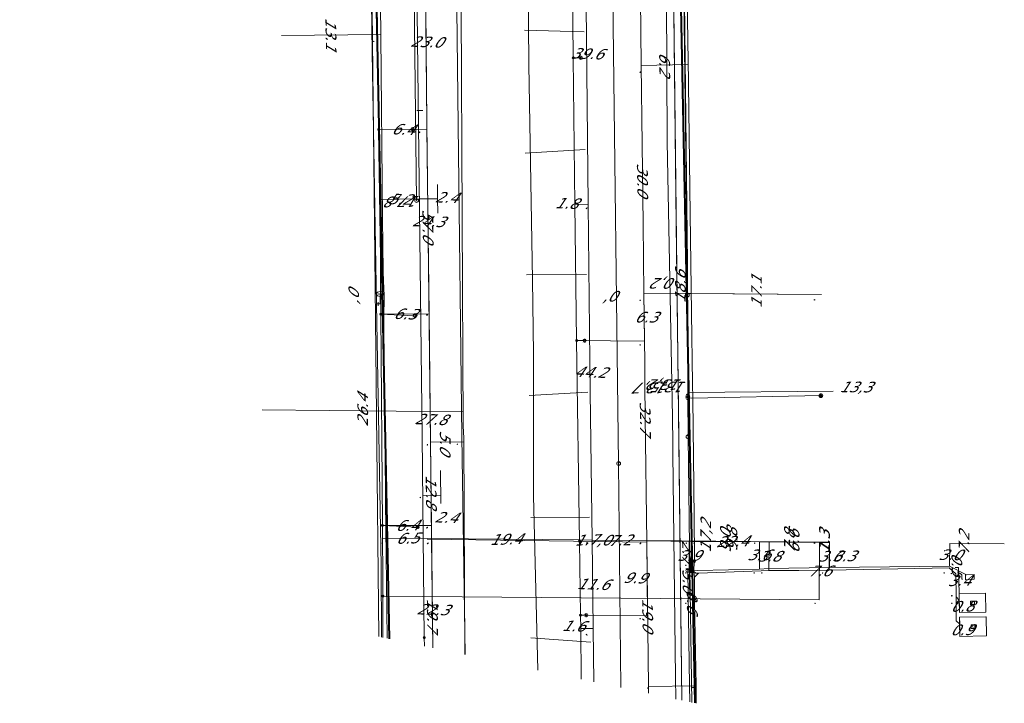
# Model space of a CAD drawing. Header units: metres. Extents: x 124576 to 133557, y 395865 to 402386.
# Tile 228 of 256: x 127874 to 128004, y 401715 to 401805. Entities that reach past the tile are written whole.
import ezdxf
from ezdxf.enums import TextEntityAlignment as Align

# ---------------------------------------------------------------- set-up
doc = ezdxf.new("R2010")
doc.units = ezdxf.units.M
doc.header["$MEASUREMENT"] = 0
for name, color, linetype, lineweight, true_color in [('LG_AanduidingEisVoorzorgsmaatregel', 7, 'Continuous', 40, 0xf7284a), ('LG_buisleidingGevaarlijkeInhoud_NV_Nederlandse_Gasunie_West', 7, 'Continuous', 13, 0xff9b00), ('LG_Datatransport_Eurofiber_Nederland_BV', 3, 'Continuous', 13, 0x00ff00), ('LG_Datatransport_KPN_BV', 3, 'Continuous', 13, 0x00ff00), ('LG_Datatransport_Tele2_Nederland_BV', 3, 'Continuous', 13, 0x00ff00), ('LG_Datatransport_Ziggo_BV', 3, 'Continuous', 13, 0x00ff00), ('LG_Gas_Hoge_Druk', 7, 'Continuous', 13, 0xff9b00), ('LG_Gas_Hoge_Druk_Enexis_Netbeheer_BV', 7, 'Continuous', 13, 0xff9b00), ('LG_Gas_Hoge_Druk_P_Enexis_Netbeheer_BV', 7, 'Continuous', 13, 0xff9b00), ('LG_Gas_Lage_Druk', 7, 'Continuous', 13, 0xffdc7d), ('LG_Gas_Lage_Druk_Enexis_Netbeheer_BV', 7, 'Continuous', 13, 0xffdc7d), ('LG_Laag_Spanning', 7, 'Continuous', 13, 0x960000), ('LG_Laag_Spanning_Enexis_Netbeheer_BV', 7, 'Continuous', 13, 0x960000), ('LG_Midden_Spanning', 7, 'Continuous', 13, 0xd20000), ('LG_Midden_Spanning_Enexis_Netbeheer_BV', 7, 'Continuous', 13, 0xd20000), ('LG_Riool_Vrij_Verval_Gemeente_Tilburg_Ruimtelijke_Uitvoering', 7, 'Continuous', 13, 0xca00a0), ('LG_unet-4_Brabant_Water', 5, 'Continuous', 13, 0x0000ff), ('MV_Datatransport_lijn', 3, 'Continuous', 0, 0x00ff00)]:
    doc.layers.add(name, color=color, linetype=linetype, lineweight=lineweight, true_color=true_color)
for name, color, linetype, lineweight in [('LG_Datatransport_P_KPN_BV', 7, 'Continuous', 0), ('LG_Laag_Spanning_P_Enexis_Netbeheer_BV', 7, 'Continuous', 0), ('LG_Midden_Spanning_P_Enexis_Netbeheer_BV', 7, 'Continuous', 0), ('LG_n00003_Spitters_Electrotechniek_BV', 7, 'Continuous', 13), ('LG_Riool_Vrij_Verval_P_Gemeente_Tilburg_Ruimtelijke_Uitvoering', 7, 'Continuous', 0), ('LG_unet-4_P_Brabant_Water', 7, 'Continuous', 0), ('MV_Datatransport', 7, 'Continuous', 0), ('MV_Gas_Hoge_Druk', 7, 'Continuous', 0), ('MV_Gas_Hoge_Druk_lijn', 7, 'Continuous', 0), ('MV_Gas_Hoge_Druk_pijl', 7, 'Continuous', 0), ('MV_Gas_Lage_Druk', 7, 'Continuous', 0), ('MV_Gas_Lage_Druk_pijl', 7, 'Continuous', 0), ('MV_Laag_Spanning', 7, 'Continuous', 0), ('MV_Laag_Spanning_lijn', 7, 'Continuous', 0), ('MV_Laag_Spanning_pijl', 7, 'Continuous', 0), ('MV_Midden_Spanning', 7, 'Continuous', 0), ('MV_Midden_Spanning_lijn', 7, 'Continuous', 0), ('MV_Midden_Spanning_pijl', 7, 'Continuous', 0), ('MV_unet-4', 7, 'Continuous', 0)]:
    doc.layers.add(name, color=color, linetype=linetype, lineweight=lineweight)
doc.styles.add('Klic_Annotatie', font='verdanai.ttf', dxfattribs={"oblique": 20, "height": 1.4})
doc.styles.add('Style-Arial', font='arial.ttf')
doc.styles.add('Style-Arial Narrow', font='ARIALN.TTF')

# ---------------------------------------------------------------- blocks, each defined once
blk = doc.blocks.new('Mof')
at = {"layer": 'LG_Laag_Spanning_P_Enexis_Netbeheer_BV'}
h = blk.add_hatch(color=256, dxfattribs=at)
edge = h.paths.add_edge_path()
edge.add_arc((0, 0), 2, 0, 360)
blk = doc.blocks.new('Mof_1')
at = {"layer": 'LG_Midden_Spanning_P_Enexis_Netbeheer_BV'}
h = blk.add_hatch(color=256, dxfattribs=at)
edge = h.paths.add_edge_path()
edge.add_arc((0, 0), 2, 0, 360)
blk = doc.blocks.new('Streetlight')
at = {"layer": 'LG_Laag_Spanning_P_Enexis_Netbeheer_BV'}
for p, q in [((-1.8, 1.8), (-1.1, 1.1)), ((0, 2.5), (0, 1.5)), ((1.8, 1.8), (1.1, 1.1)), ((-1.1, -1.1), (-1.8, -1.8)), ((0, -1.5), (0, -2.5)), ((1.1, -1.1), (1.8, -1.8))]:
    blk.add_line(p, q, dxfattribs=at)
at = {"layer": 'LG_Laag_Spanning_P_Enexis_Netbeheer_BV', "flags": 128}
for points in [[(-2.5, 0), (-1.5, 0)], [(1.5, 0), (2.5, 0)]]:
    blk.add_lwpolyline(points, dxfattribs=at)
at = {"layer": 'LG_Laag_Spanning_P_Enexis_Netbeheer_BV'}
blk.add_circle((0, 0), 1.5, dxfattribs=at)
blk = doc.blocks.new('Tstuk_1')
at = {"layer": 'LG_Gas_Hoge_Druk_P_Enexis_Netbeheer_BV'}
for p, q in [((-2.3, 1.8), (2.3, 1.8)), ((0, -1.8), (0, 1.8))]:
    blk.add_line(p, q, dxfattribs=at)
blk.add_circle((0, 0.7), 2.5, dxfattribs=at)
blk = doc.blocks.new('Afsluiter_1')
at = {"layer": 'LG_Gas_Hoge_Druk_P_Enexis_Netbeheer_BV'}
blk.add_line((0, -2.5), (0, 2.5), dxfattribs=at)
at = {"layer": 'LG_Gas_Hoge_Druk_P_Enexis_Netbeheer_BV', "extrusion": (0, 0, -1)}
blk.add_solid([(0.2, 2.5), (-0.3, 2.5), (0.2, -2.5), (-0.3, -2.5)], dxfattribs=at)
blk = doc.blocks.new('m_pijl')
at = {"layer": 'MV_Laag_Spanning_pijl'}
blk.add_hatch(color=7, dxfattribs=at).paths.add_polyline_path([(-1, -0.3), (-1, 0), (-1, 0.3), (0, 0)])
at = {"layer": 'MV_Laag_Spanning_pijl', "flags": 128}
blk.add_lwpolyline([(-1, 0), (-1, 0.3), (0, 0), (-1, -0.3), (-1, 0)], close=True, dxfattribs=at)
blk = doc.blocks.new('m_pijl_1')
at = {"layer": 'MV_Midden_Spanning_pijl'}
blk.add_hatch(color=7, dxfattribs=at).paths.add_polyline_path([(-1, -0.3), (-1, 0), (-1, 0.3), (0, 0)])
at = {"layer": 'MV_Midden_Spanning_pijl', "flags": 128}
blk.add_lwpolyline([(-1, 0), (-1, 0.3), (0, 0), (-1, -0.3), (-1, 0)], close=True, dxfattribs=at)
blk = doc.blocks.new('m_pijl_2')
at = {"layer": 'MV_Gas_Lage_Druk_pijl'}
blk.add_hatch(color=7, dxfattribs=at).paths.add_polyline_path([(-1, -0.3), (-1, 0), (-1, 0.3), (0, 0)])
at = {"layer": 'MV_Gas_Lage_Druk_pijl', "flags": 128}
blk.add_lwpolyline([(-1, 0), (-1, 0.3), (0, 0), (-1, -0.3), (-1, 0)], close=True, dxfattribs=at)
blk = doc.blocks.new('m_pijl_3')
at = {"layer": 'MV_Gas_Hoge_Druk_pijl'}
blk.add_hatch(color=7, dxfattribs=at).paths.add_polyline_path([(-1, -0.3), (-1, 0), (-1, 0.3), (0, 0)])
at = {"layer": 'MV_Gas_Hoge_Druk_pijl', "flags": 128}
blk.add_lwpolyline([(-1, 0), (-1, 0.3), (0, 0), (-1, -0.3), (-1, 0)], close=True, dxfattribs=at)
blk = doc.blocks.new('Klantstation')
at = {"layer": 'LG_Laag_Spanning_P_Enexis_Netbeheer_BV', "flags": 128}
blk.add_lwpolyline([(-2.5, -2.3), (2.5, -2.3), (2.5, 2.3), (-2.5, 2.3), (-2.5, -2.3)], close=True, dxfattribs=at)
at = {"layer": 'LG_Laag_Spanning_P_Enexis_Netbeheer_BV', "color": 7, "linetype": 'Continuous', "style": 'Style-Arial Narrow'}
blk.add_text('K', height=3.5, dxfattribs=at).set_placement((0, 0), align=Align.MIDDLE_CENTER)
blk = doc.blocks.new('Klantstation_1')
at = {"layer": 'LG_Midden_Spanning_P_Enexis_Netbeheer_BV', "flags": 128}
blk.add_lwpolyline([(-2.5, -2.3), (2.5, -2.3), (2.5, 2.3), (-2.5, 2.3), (-2.5, -2.3)], close=True, dxfattribs=at)
at = {"layer": 'LG_Midden_Spanning_P_Enexis_Netbeheer_BV', "color": 7, "linetype": 'Continuous', "style": 'Style-Arial Narrow'}
blk.add_text('K', height=3.5, dxfattribs=at).set_placement((0, 0), align=Align.MIDDLE_CENTER)
blk = doc.blocks.new('FireHydrant')
at = {"layer": 'LG_unet-4_P_Brabant_Water'}
blk.add_ellipse((0, 0), major_axis=(4.45, 0), ratio=0.727642, dxfattribs=at)
at = {"layer": 'LG_unet-4_P_Brabant_Water', "style": 'Style-Arial'}
blk.add_text('BK', height=2.5, dxfattribs=at).set_placement((0, 0), align=Align.MIDDLE_CENTER)
blk = doc.blocks.new('Afsluiter_2')
at = {"layer": 'LG_unet-4_P_Brabant_Water'}
blk.add_line((0, -2.5), (0, 2.5), dxfattribs=at)
blk.add_solid([(-0.25, 2.5), (0.25, 2.5), (-0.25, -2.5), (0.25, -2.5)], dxfattribs=at)
blk = doc.blocks.new('Onbekend_2')
at = {"layer": 'LG_Riool_Vrij_Verval_P_Gemeente_Tilburg_Ruimtelijke_Uitvoering'}
blk.add_hatch(color=256, dxfattribs=at).paths.add_polyline_path([(-0.3, -1.1, -0.262633), (0.2, 0.2), (0.6, 0.5, 0.379827), (0.7, 1.3), (0.7, 1.3, 0.228508), (0, 1.5), (0, 1.5, 0.459053), (-0.8, 0.8), (-1.3, 0.9, -0.414214), (-0.1, 2, -0.243799), (1.1, 1.5, -0.379827), (0.9, 0.1), (0.5, -0.2, 0.262633), (0.2, -1.1), (-0.2, -1.1)])
blk.add_circle((0, 0), 2.5, dxfattribs=at)
at = {"layer": 'LG_Riool_Vrij_Verval_P_Gemeente_Tilburg_Ruimtelijke_Uitvoering', "extrusion": (0, 0, -1)}
blk.add_solid([(0.3, -2.1), (-0.2, -2.1), (0.3, -1.5), (-0.2, -1.5)], dxfattribs=at)
blk = doc.blocks.new('Onbekend_3')
at = {"layer": 'LG_Datatransport_P_KPN_BV'}
blk.add_hatch(color=256, dxfattribs=at).paths.add_polyline_path([(-0.3, -1.1, -0.262633), (0.2, 0.2), (0.6, 0.5, 0.379827), (0.7, 1.3), (0.7, 1.3, 0.228508), (0, 1.5), (0, 1.5, 0.459053), (-0.8, 0.8), (-1.3, 0.9, -0.414214), (-0.1, 2, -0.243799), (1.1, 1.5, -0.379827), (0.9, 0.1), (0.5, -0.2, 0.262633), (0.2, -1.1), (-0.2, -1.1)])
blk.add_circle((0, 0), 2.5, dxfattribs=at)
at = {"layer": 'LG_Datatransport_P_KPN_BV', "extrusion": (0, 0, -1)}
blk.add_solid([(0.3, -2.1), (-0.2, -2.1), (0.3, -1.5), (-0.2, -1.5)], dxfattribs=at)
blk = doc.blocks.new('Mof_2')
at = {"layer": 'LG_Datatransport_P_KPN_BV'}
h = blk.add_hatch(color=256, dxfattribs=at)
edge = h.paths.add_edge_path()
edge.add_arc((0, 0), 2, 0, 360)

msp = doc.modelspace()

# ---------------------------------------------------------------- linework, layer by layer
at = {"layer": 'LG_AanduidingEisVoorzorgsmaatregel', "flags": 128}
for points in [[(127923.01, 401723.42), (127919.4, 401901.81), (127919.6, 402059.14), (127915.46, 402161.15), (127915.82, 402188.75), (127894.07, 402189.12), (127887.92, 402190.7), (127883.25, 402192.86), (127875.54, 402203.83), (127874.36, 402211.53), (127875.28, 402255.34), (127879.01, 402370.18)], [(127919.03, 402366.67), (127915.22, 402228.77), (127937.98, 402228.19), (127947.45, 402224.89), (127954.14, 402217.89), (127957.01, 402208.06), (127955.43, 402162.81), (127959.59, 402059.72), (127959.4, 401902.19), (127963.19, 401714.97)]]:
    msp.add_lwpolyline(points, dxfattribs=at)
at = {"layer": 'LG_buisleidingGevaarlijkeInhoud_NV_Nederlandse_Gasunie_West', "flags": 128}
msp.add_lwpolyline([(127942.53, 401719.31), (127941.97, 401742.2), (127941.95, 401760.96), (127941.85, 401770.65), (127941.33, 401798.91), (127940.99, 401842.41), (127940.24, 401867.14), (127939.68, 401878.99), (127939.59, 401885.31), (127939.4, 401902.03), (127939.32, 401919.46), (127939.47, 401933.23), (127939.44, 401937.41), (127938.99, 401950.62), (127939.43, 401960.72), (127938.76, 401992.81), (127939.18, 401996.28), (127938.88, 402005.04), (127939.45, 402012.58), (127939.58, 402024.62), (127939.72, 402029.01), (127939.7, 402050.29), (127939.59, 402059.5), (127939.37, 402068.79)], dxfattribs=at)
at = {"layer": 'LG_Datatransport_Eurofiber_Nederland_BV', "flags": 128}
for points in [[(127961.47, 401715.33), (127961.08, 401749.2), (127960.29, 401817.66), (127960.48, 401818.37), (127960.46, 401819.41)], [(127961.48, 401715.33), (127961.07, 401750.26), (127960.75, 401777.92), (127960.29, 401817.66), (127960.48, 401818.37), (127960.47, 401819.05)]]:
    msp.add_lwpolyline(points, dxfattribs=at)
at = {"layer": 'LG_Datatransport_KPN_BV'}
msp.add_line((127962.21, 401768.64), (127962.27, 401755.34), dxfattribs=at)
at = {"layer": 'LG_Datatransport_KPN_BV', "flags": 128}
for points in [[(127926.58, 401781.06), (127925.81, 401846.06), (127925.6, 401863.6), (127925.28, 401891.05), (127923.73, 402000), (127923.73, 402000.27)], [(127959.62, 402000), (127959.61, 401998.07), (127959.58, 401988.18), (127960.29, 401932.47), (127960.95, 401877.83), (127961.57, 401830.27), (127962.24, 401772.78), (127962.2, 401768.84), (127962.21, 401768.64)], [(127920.29, 401846.06), (127921, 401782.14), (127921.61, 401723.71)], [(127962.27, 401755.1), (127962.81, 401755.08), (127979.76, 401755.4)], [(127962.27, 401755.34), (127962.27, 401755.1), (127962.3, 401750)], [(127962.3, 401750), (127962.3, 401750), (127962.5, 401735.56), (127962.81, 401715.05)]]:
    msp.add_lwpolyline(points, dxfattribs=at)
at = {"layer": 'LG_Datatransport_Tele2_Nederland_BV', "flags": 128}
msp.add_lwpolyline([(127960.2, 401909.98), (127960.48, 401908.52), (127960.52, 401905.35), (127962.4, 401755.8), (127981.4, 401756)], dxfattribs=at)
at = {"layer": 'LG_Datatransport_Ziggo_BV', "flags": 128}
msp.add_lwpolyline([(127932.94, 401721.33), (127932.78, 401749.86), (127932.71, 401751.4), (127932.46, 401806.27), (127931.83, 401842.25)], dxfattribs=at)
at = {"layer": 'LG_Gas_Hoge_Druk', "flags": 128}
msp.add_lwpolyline([(127999.94, 401731.24), (127999.94, 401731.24), (127999.94, 401731.24), (127999.94, 401731.24), (127999.95, 401731.24), (127999.95, 401731.24), (127999.95, 401731.24), (127999.95, 401731.24), (127999.95, 401731.25), (127999.95, 401731.25), (127999.95, 401731.25), (127999.95, 401731.25), (127999.95, 401731.25), (127999.93, 401731.84), (127999.93, 401731.84), (127999.93, 401731.84), (127999.93, 401731.85), (127999.93, 401731.85), (127999.93, 401731.85), (127999.93, 401731.85), (127999.93, 401731.85), (127999.93, 401731.85), (127999.92, 401731.85), (127999.92, 401731.85), (127999.92, 401731.85), (127999.92, 401731.85), (127998.92, 401731.82), (127998.79, 401731.82), (127998.79, 401731.82), (127998.79, 401731.82), (127998.78, 401731.82), (127998.78, 401731.82), (127998.78, 401731.81), (127998.78, 401731.81), (127998.78, 401731.81), (127998.78, 401731.81), (127998.78, 401731.81), (127998.78, 401731.81), (127998.78, 401731.81), (127998.78, 401731.81), (127998.78, 401731.81), (127998.82, 401731.2), (127998.82, 401731.2), (127998.82, 401731.2), (127998.82, 401731.19), (127998.82, 401731.19), (127998.82, 401731.19), (127998.82, 401731.19), (127998.82, 401731.19), (127998.82, 401731.19), (127998.82, 401731.19), (127998.83, 401731.19), (127998.83, 401731.19), (127998.83, 401731.19), (127999.94, 401731.24)], dxfattribs=at)
at = {"layer": 'LG_Gas_Hoge_Druk_Enexis_Netbeheer_BV'}
for p, q in [((127972.88, 401732.64), (127980.89, 401732.79)), ((127962.26, 401732.33), (127962.26, 401732.63)), ((127962.66, 401732.34), (127962.26, 401732.33)), ((127963.55, 401732.38), (127971.68, 401732.59))]:
    msp.add_line(p, q, dxfattribs=at)
at = {"layer": 'LG_Gas_Hoge_Druk_Enexis_Netbeheer_BV', "flags": 128}
for points in [[(127998.92, 401731.81), (127996.71, 401732.97), (127980.89, 401732.79), (127972.88, 401732.64), (127971.68, 401732.59), (127963.55, 401732.38), (127962.66, 401732.34)], [(127962.26, 401732.33), (127962.48, 401717.27), (127962.51, 401715.11)]]:
    msp.add_lwpolyline(points, dxfattribs=at)
at = {"layer": 'LG_Gas_Lage_Druk', "flags": 128}
msp.add_lwpolyline([(127999.94, 401731.24), (127999.94, 401731.24), (127999.94, 401731.24), (127999.94, 401731.24), (127999.95, 401731.24), (127999.95, 401731.24), (127999.95, 401731.24), (127999.95, 401731.24), (127999.95, 401731.25), (127999.95, 401731.25), (127999.95, 401731.25), (127999.95, 401731.25), (127999.95, 401731.25), (127999.93, 401731.84), (127999.93, 401731.84), (127999.93, 401731.84), (127999.93, 401731.85), (127999.93, 401731.85), (127999.93, 401731.85), (127999.93, 401731.85), (127999.93, 401731.85), (127999.93, 401731.85), (127999.92, 401731.85), (127999.92, 401731.85), (127999.92, 401731.85), (127999.92, 401731.85), (127998.92, 401731.82), (127998.79, 401731.82), (127998.79, 401731.82), (127998.79, 401731.82), (127998.78, 401731.82), (127998.78, 401731.82), (127998.78, 401731.81), (127998.78, 401731.81), (127998.78, 401731.81), (127998.78, 401731.81), (127998.78, 401731.81), (127998.78, 401731.81), (127998.78, 401731.81), (127998.78, 401731.81), (127998.78, 401731.81), (127998.82, 401731.2), (127998.82, 401731.2), (127998.82, 401731.2), (127998.82, 401731.19), (127998.82, 401731.19), (127998.82, 401731.19), (127998.82, 401731.19), (127998.82, 401731.19), (127998.82, 401731.19), (127998.82, 401731.19), (127998.83, 401731.19), (127998.83, 401731.19), (127998.83, 401731.19), (127999.94, 401731.24)], dxfattribs=at)
at = {"layer": 'LG_Gas_Lage_Druk_Enexis_Netbeheer_BV', "flags": 128}
msp.add_lwpolyline([(127923.26, 401834.42), (127923.26, 401833.71), (127921.55, 401831.71), (127921.64, 401823.01), (127921.69, 401818.95), (127921.86, 401802.73), (127922.11, 401778.68), (127922.18, 401771.75), (127922.23, 401770.46), (127922.31, 401768.55), (127922.25, 401765.48), (127922.32, 401759.02), (127922.43, 401748.23), (127922.51, 401741.46), (127922.7, 401723.49)], dxfattribs=at)
at = {"layer": 'LG_Laag_Spanning', "flags": 128}
for points in [[(128001.48, 401726.93), (128001.48, 401726.93), (128001.48, 401726.93), (128001.48, 401726.93), (128001.48, 401726.93), (128001.48, 401726.94), (128001.48, 401726.94), (128001.48, 401726.94), (128001.48, 401726.94), (128001.49, 401726.94), (128001.49, 401726.94), (128001.49, 401726.94), (128001.49, 401726.94), (128001.44, 401729.4), (128001.44, 401729.41), (128001.44, 401729.41), (128001.44, 401729.41), (128001.44, 401729.41), (128001.44, 401729.41), (128001.44, 401729.41), (128001.44, 401729.41), (128001.44, 401729.41), (128001.44, 401729.41), (128001.43, 401729.41), (128001.43, 401729.41), (128001.43, 401729.41), (127997.96, 401729.35), (127997.96, 401729.35), (127997.96, 401729.35), (127997.96, 401729.35), (127997.96, 401729.35), (127997.96, 401729.35), (127997.96, 401729.35), (127997.96, 401729.35), (127997.95, 401729.35), (127997.95, 401729.35), (127997.95, 401729.34), (127997.95, 401729.34), (127997.95, 401729.34), (127998, 401726.88), (127998, 401726.88), (127998, 401726.88), (127998, 401726.88), (127998, 401726.88), (127998, 401726.87), (127998, 401726.87), (127998, 401726.87), (127998, 401726.87), (127998, 401726.87), (127998, 401726.87), (127998.01, 401726.87), (127998.01, 401726.87), (128001.48, 401726.93)], [(128001.54, 401723.8), (128001.54, 401723.8), (128001.54, 401723.8), (128001.54, 401723.8), (128001.54, 401723.8), (128001.54, 401723.8), (128001.54, 401723.8), (128001.54, 401723.8), (128001.55, 401723.8), (128001.55, 401723.8), (128001.55, 401723.8), (128001.55, 401723.8), (128001.55, 401723.81), (128001.5, 401726.31), (128001.5, 401726.31), (128001.5, 401726.31), (128001.5, 401726.31), (128001.5, 401726.31), (128001.5, 401726.31), (128001.5, 401726.31), (128001.5, 401726.31), (128001.49, 401726.31), (128001.49, 401726.32), (128001.49, 401726.32), (128001.49, 401726.32), (128001.49, 401726.32), (127998.02, 401726.25), (127998.02, 401726.25), (127998.02, 401726.25), (127998.02, 401726.25), (127998.02, 401726.25), (127998.02, 401726.25), (127998.02, 401726.25), (127998.01, 401726.25), (127998.01, 401726.25), (127998.01, 401726.25), (127998.01, 401726.24), (127998.01, 401726.24), (127998.01, 401726.24), (127998.06, 401723.74), (127998.06, 401723.74), (127998.06, 401723.74), (127998.06, 401723.74), (127998.06, 401723.74), (127998.06, 401723.74), (127998.06, 401723.74), (127998.06, 401723.73), (127998.06, 401723.73), (127998.06, 401723.73), (127998.07, 401723.73), (127998.07, 401723.73), (127998.07, 401723.73), (128001.54, 401723.8)]]:
    msp.add_lwpolyline(points, dxfattribs=at)
at = {"layer": 'LG_Laag_Spanning_Enexis_Netbeheer_BV'}
for p, q in [((127947.2, 401799.84), (127948.18, 401799.83)), ((127921.59, 401790.39), (127926.05, 401790.45)), ((127921.87, 401766.12), (127926.3, 401765.9)), ((127947.64, 401762.64), (127948.67, 401762.63)), ((127922.08, 401738.33), (127926.73, 401738.11)), ((127948.14, 401726.52), (127948.9, 401726.52))]:
    msp.add_line(p, q, dxfattribs=at)
at = {"layer": 'LG_Laag_Spanning_Enexis_Netbeheer_BV', "flags": 128}
for points in [[(127920.93, 401845.79), (127920.94, 401845.45), (127920.98, 401843.64), (127921.02, 401841.64), (127921.06, 401837.76), (127921.32, 401813.36), (127921.43, 401803.52), (127921.45, 401801.53), (127921.59, 401790.39), (127921.81, 401773.46), (127921.83, 401771.46), (127921.87, 401766.12), (127922.08, 401738.33), (127922.14, 401730.33), (127922.15, 401729.03)], [(127920.93, 401845.79), (127920.94, 401845.45), (127920.98, 401843.64), (127921.02, 401841.64), (127921.06, 401837.76), (127921.32, 401813.36), (127921.43, 401803.52), (127921.45, 401801.53), (127921.59, 401790.39), (127921.81, 401773.46), (127921.83, 401771.46), (127921.87, 401766.12), (127922.08, 401738.33), (127922.14, 401730.33), (127922.15, 401729.03)], [(127926.19, 401846.69), (127927.3, 401750.09), (127927.59, 401723.57), (127927.6, 401722.45)], [(127926.19, 401846.69), (127927.3, 401750.09), (127927.59, 401723.57), (127927.6, 401722.45)], [(127948.01, 401736.25), (127947.64, 401762.64), (127947.39, 401780.55), (127947.2, 401799.84), (127946.87, 401832.94), (127946.83, 401836.44), (127946.83, 401837.19), (127946.82, 401837.34), (127946.31, 401840.12)], [(127948.01, 401736.25), (127947.64, 401762.64), (127947.39, 401780.55), (127947.2, 401799.84), (127946.87, 401832.94), (127946.83, 401836.44), (127946.83, 401837.19), (127946.82, 401837.34), (127946.31, 401840.12)], [(127948.25, 401718.11), (127948.17, 401724.76), (127948.14, 401726.52), (127948.01, 401736.25)], [(127948.25, 401718.11), (127948.17, 401724.76), (127948.14, 401726.52), (127948.01, 401736.25)], [(127922.15, 401729.03), (127922.15, 401728.33), (127922.16, 401723.6)], [(127922.15, 401729.03), (127922.15, 401728.33), (127922.16, 401723.6)]]:
    msp.add_lwpolyline(points, dxfattribs=at)
at = {"layer": 'LG_Midden_Spanning', "flags": 128}
for points in [[(128001.48, 401726.93), (128001.48, 401726.93), (128001.48, 401726.93), (128001.48, 401726.93), (128001.48, 401726.93), (128001.48, 401726.94), (128001.48, 401726.94), (128001.48, 401726.94), (128001.48, 401726.94), (128001.49, 401726.94), (128001.49, 401726.94), (128001.49, 401726.94), (128001.49, 401726.94), (128001.44, 401729.4), (128001.44, 401729.41), (128001.44, 401729.41), (128001.44, 401729.41), (128001.44, 401729.41), (128001.44, 401729.41), (128001.44, 401729.41), (128001.44, 401729.41), (128001.44, 401729.41), (128001.44, 401729.41), (128001.43, 401729.41), (128001.43, 401729.41), (128001.43, 401729.41), (127997.96, 401729.35), (127997.96, 401729.35), (127997.96, 401729.35), (127997.96, 401729.35), (127997.96, 401729.35), (127997.96, 401729.35), (127997.96, 401729.35), (127997.96, 401729.35), (127997.95, 401729.35), (127997.95, 401729.35), (127997.95, 401729.34), (127997.95, 401729.34), (127997.95, 401729.34), (127997.97, 401728.51), (127998, 401726.88), (127998, 401726.88), (127998, 401726.88), (127998, 401726.88), (127998, 401726.88), (127998, 401726.87), (127998, 401726.87), (127998, 401726.87), (127998, 401726.87), (127998, 401726.87), (127998, 401726.87), (127998.01, 401726.87), (127998.01, 401726.87), (128001.48, 401726.93)], [(128001.54, 401723.8), (128001.54, 401723.8), (128001.54, 401723.8), (128001.54, 401723.8), (128001.54, 401723.8), (128001.54, 401723.8), (128001.54, 401723.8), (128001.54, 401723.8), (128001.55, 401723.8), (128001.55, 401723.8), (128001.55, 401723.8), (128001.55, 401723.8), (128001.55, 401723.81), (128001.5, 401726.31), (128001.5, 401726.31), (128001.5, 401726.31), (128001.5, 401726.31), (128001.5, 401726.31), (128001.5, 401726.31), (128001.5, 401726.31), (128001.5, 401726.31), (128001.49, 401726.31), (128001.49, 401726.32), (128001.49, 401726.32), (128001.49, 401726.32), (128001.49, 401726.32), (127998.02, 401726.25), (127998.02, 401726.25), (127998.02, 401726.25), (127998.02, 401726.25), (127998.02, 401726.25), (127998.02, 401726.25), (127998.02, 401726.25), (127998.01, 401726.25), (127998.01, 401726.25), (127998.01, 401726.25), (127998.01, 401726.24), (127998.01, 401726.24), (127998.01, 401726.24), (127998.03, 401725.32), (127998.06, 401723.74), (127998.06, 401723.74), (127998.06, 401723.74), (127998.06, 401723.74), (127998.06, 401723.74), (127998.06, 401723.74), (127998.06, 401723.74), (127998.06, 401723.73), (127998.06, 401723.73), (127998.06, 401723.73), (127998.07, 401723.73), (127998.07, 401723.73), (127998.07, 401723.73), (128001.54, 401723.8)]]:
    msp.add_lwpolyline(points, dxfattribs=at)
at = {"layer": 'LG_Midden_Spanning_Enexis_Netbeheer_BV'}
for p, q in [((127963.06, 401732.26), (127963.15, 401731.53)), ((127963.65, 401732.04), (127963.15, 401731.53)), ((127980.86, 401732.45), (127972.92, 401732.38)), ((127997.98, 401728.51), (127997.55, 401728.93)), ((127997.98, 401728.51), (127997.56, 401728.08))]:
    msp.add_line(p, q, dxfattribs=at)
at = {"layer": 'LG_Midden_Spanning_Enexis_Netbeheer_BV', "flags": 128}
for points in [[(128000.19, 401897.23), (127999.82, 401897.15), (127998.67, 401896.3), (127998.45, 401896.06), (127981.32, 401871.39), (127961.11, 401845.6), (127960.99, 401845.41), (127960.82, 401844.98), (127960.81, 401844.36), (127960.83, 401844.1), (127961.33, 401842.28), (127961.34, 401842.27), (127961.8, 401840.42), (127962.04, 401819.85), (127962.27, 401801.73), (127962.29, 401799.73), (127962.58, 401779.32), (127962.76, 401766.3), (127962.89, 401756.98), (127962.91, 401754.98), (127963.04, 401743.54), (127963.14, 401734.44), (127963.13, 401733.59)], [(127961.11, 401845.6), (127960.99, 401845.41), (127960.82, 401844.98), (127960.81, 401844.36), (127960.83, 401844.1), (127961.33, 401842.28), (127961.34, 401842.27), (127961.8, 401840.42), (127962.04, 401819.85), (127962.27, 401801.73), (127962.29, 401799.73), (127962.58, 401779.32), (127962.76, 401766.3), (127962.89, 401756.98), (127962.91, 401754.98), (127963.04, 401743.54), (127963.14, 401734.44), (127963.13, 401733.59)], [(127932.94, 401721.33), (127932.78, 401749.86), (127932.71, 401751.4), (127932.46, 401806.27), (127931.83, 401842.25)], [(127932.94, 401721.33), (127932.78, 401749.86), (127932.71, 401751.4), (127932.46, 401806.27), (127931.83, 401842.25)], [(127963.16, 401728.63), (127963.15, 401730.93), (127963.15, 401731.53), (127963.06, 401732.26), (127963.07, 401732.73), (127963.13, 401733.59), (127963.14, 401734.44), (127963.04, 401743.54), (127962.91, 401754.98), (127962.89, 401756.98), (127962.76, 401766.3), (127962.58, 401779.32), (127962.29, 401799.73), (127962.27, 401801.73), (127962.04, 401819.85)], [(127997.98, 401728.51), (127997.55, 401728.93), (127997.52, 401731.98), (127996.65, 401732.77), (127980.86, 401732.45), (127972.92, 401732.38), (127971.9, 401732.37), (127963.65, 401732.04), (127963.3, 401732.03), (127963.06, 401732.26), (127963.07, 401732.73), (127963.13, 401733.59)], [(127963.06, 401732.26), (127963.07, 401732.73), (127963.13, 401733.59)], [(127963.65, 401732.04), (127963.3, 401732.03), (127963.06, 401732.26)], [(127998.04, 401725.32), (127997.58, 401725.76), (127997.56, 401728.08), (127997.55, 401728.5), (127997.55, 401728.93), (127997.52, 401731.98), (127996.65, 401732.77), (127980.86, 401732.45), (127972.92, 401732.38), (127971.9, 401732.37), (127963.65, 401732.04), (127963.15, 401731.53), (127963.15, 401730.93), (127963.16, 401728.63), (127963.16, 401728.33), (127963.35, 401717.21), (127963.38, 401714.93)], [(127963.15, 401731.53), (127963.15, 401730.93), (127963.16, 401728.63)], [(127972.92, 401732.38), (127971.9, 401732.37), (127963.65, 401732.04)], [(127980.86, 401732.45), (127976.89, 401732.41), (127972.92, 401732.38)], [(127980.86, 401732.45), (127976.89, 401732.41), (127972.92, 401732.38)], [(127980.86, 401732.45), (127976.89, 401732.41), (127972.92, 401732.38)], [(127997.55, 401728.93), (127997.52, 401731.98), (127996.65, 401732.77), (127980.86, 401732.45)], [(127997.55, 401728.93), (127997.55, 401728.5), (127997.56, 401728.08)], [(127963.16, 401728.63), (127963.16, 401728.33), (127963.35, 401717.21), (127963.38, 401714.93)], [(127963.16, 401728.63), (127963.16, 401728.33), (127963.35, 401717.21), (127963.38, 401714.93)], [(127997.98, 401728.51), (127997.56, 401728.08), (127997.58, 401725.76), (127998.04, 401725.32)], [(127997.56, 401728.08), (127997.58, 401725.76), (127998.04, 401725.32)]]:
    msp.add_lwpolyline(points, dxfattribs=at)
at = {"layer": 'LG_n00003_Spitters_Electrotechniek_BV'}
for p, q in [((127959.42, 401811.74), (127959.53, 401788.79)), ((127959.53, 401788.79), (127959.42, 401811.74)), ((127959.42, 401811.74), (127959.53, 401788.79)), ((127959.53, 401788.79), (127959.42, 401811.74)), ((127959.53, 401788.79), (127960.24, 401752.57)), ((127960.24, 401752.57), (127959.53, 401788.79)), ((127959.53, 401788.79), (127960.24, 401752.57)), ((127960.24, 401752.57), (127959.53, 401788.79)), ((127960.24, 401752.57), (127960.29, 401749.09)), ((127960.29, 401749.09), (127960.24, 401752.57)), ((127960.24, 401752.57), (127960.29, 401749.09)), ((127960.29, 401749.09), (127960.24, 401752.57)), ((127960.29, 401749.09), (127960.3, 401747.78)), ((127960.3, 401747.78), (127960.29, 401749.09)), ((127960.29, 401749.09), (127960.3, 401747.78)), ((127960.3, 401747.78), (127960.29, 401749.09)), ((127960.3, 401747.78), (127960.66, 401718.35)), ((127960.66, 401718.35), (127960.3, 401747.78)), ((127960.3, 401747.78), (127960.66, 401718.35)), ((127960.66, 401718.35), (127960.3, 401747.78)), ((127960.66, 401718.35), (127960.71, 401715.49)), ((127960.71, 401715.49), (127960.66, 401718.35)), ((127960.66, 401718.35), (127960.71, 401715.49)), ((127960.71, 401715.49), (127960.66, 401718.35))]:
    msp.add_line(p, q, dxfattribs=at)
at = {"layer": 'LG_Riool_Vrij_Verval_Gemeente_Tilburg_Ruimtelijke_Uitvoering'}
for p, q in [((127952.41, 401807.93), (127953.16, 401746.48)), ((127948.61, 401803.25), (127940.76, 401803.45)), ((127948.78, 401787.79), (127940.87, 401787.31)), ((127948.95, 401771.33), (127941.03, 401771.3)), ((127949.13, 401755.87), (127941.38, 401755.4)), ((127953.16, 401746.48), (127953.47, 401717.01)), ((127949.33, 401739.4), (127941.61, 401739.37)), ((127949.51, 401722.95), (127941.6, 401723.54))]:
    msp.add_line(p, q, dxfattribs=at)
at = {"layer": 'LG_unet-4_Brabant_Water'}
for p, q in [((127921.78, 401768.22), (127921.77, 401768.77)), ((127921.32, 401767.46), (127921.53, 401767.46))]:
    msp.add_line(p, q, dxfattribs=at)
at = {"layer": 'LG_unet-4_Brabant_Water', "flags": 128}
for points in [[(127932.95, 401721.33), (127932.52, 401750.01), (127932.05, 401790.98), (127930.91, 401890.08), (127929.64, 402000), (127929.13, 402060.84)], [(127921.32, 401767.46), (127920.73, 401800.49), (127920.36, 401830.86), (127920.16, 401847.43)], [(127921.53, 401767.46), (127921.79, 401767.46), (127921.79, 401767.98)], [(127921.79, 401767.98), (127921.79, 401768.14), (127921.78, 401768.22)], [(127921.98, 401723.64), (127921.91, 401732.99), (127921.32, 401767.46)]]:
    msp.add_lwpolyline(points, dxfattribs=at)
at = {"layer": 'MV_Datatransport_lijn'}
msp.add_line((127906.27, 401753.51), (127932.71, 401753.29), dxfattribs=at)
at = {"layer": 'MV_Gas_Hoge_Druk_lijn'}
msp.add_line((127927.39, 401792.89), (127926.62, 401792.89), dxfattribs=at)
at = {"layer": 'MV_Gas_Hoge_Druk_pijl'}
for p, q in [((127962.7, 401736.23), (127962.66, 401732.34)), ((127971.71, 401736.16), (127962.7, 401736.23)), ((127971.71, 401736.16), (127971.68, 401732.59)), ((127979.56, 401736.1), (127971.71, 401736.16)), ((127979.6, 401736.13), (127980.89, 401736.13)), ((127980.89, 401736.13), (127980.89, 401732.79)), ((127996.73, 401735.97), (127996.71, 401732.97)), ((128003.9, 401735.9), (127996.73, 401735.97))]:
    msp.add_line(p, q, dxfattribs=at)
at = {"layer": 'MV_Gas_Lage_Druk_pijl'}
msp.add_line((127908.79, 401802.75), (127921.86, 401802.91), dxfattribs=at)
at = {"layer": 'MV_Laag_Spanning_lijn'}
for p, q in [((127929.34, 401781.3), (127929.32, 401783.16)), ((127929.34, 401781.3), (127929.37, 401779.41)), ((127979.87, 401768.69), (127956.48, 401768.87)), ((127956.55, 401762.57), (127947.64, 401762.64)), ((127929.78, 401741.23), (127929.74, 401745.56)), ((127922.1, 401736.67), (127922.1, 401736.52)), ((127948.01, 401736.42), (127948.01, 401736.25)), ((127956.87, 401736.34), (127979.6, 401736.13)), ((127979.54, 401728.56), (127922.15, 401729.03)), ((127956.98, 401726.44), (127948.14, 401726.52))]:
    msp.add_line(p, q, dxfattribs=at)
at = {"layer": 'MV_Laag_Spanning_pijl'}
for p, q in [((127921.59, 401790.39), (127927.93, 401790.47)), ((127927.93, 401790.47), (127928.22, 401766.17)), ((127926.94, 401781.27), (127921.71, 401781.21)), ((127929.34, 401781.3), (127926.94, 401781.27)), ((127947.39, 401780.55), (127949.16, 401780.57)), ((127956.48, 401768.87), (127956.55, 401762.57)), ((127921.87, 401766.12), (127928.17, 401766.17)), ((127929.77, 401742.27), (127927.37, 401742.24)), ((127922.08, 401738.33), (127928.48, 401738.33)), ((127928.54, 401738.41), (127928.71, 401722.22)), ((127928.56, 401736.6), (127922.1, 401736.67)), ((127948.01, 401736.42), (127928.56, 401736.6)), ((127949.67, 401736.4), (127948.01, 401736.42)), ((127949.81, 401724.78), (127949.67, 401736.41)), ((127956.87, 401736.34), (127949.67, 401736.4)), ((127979.25, 401736.13), (127956.87, 401736.34)), ((127956.87, 401736.34), (127956.98, 401726.44)), ((127979.6, 401736.13), (127979.54, 401728.56))]:
    msp.add_line(p, q, dxfattribs=at)
at = {"layer": 'MV_Laag_Spanning_pijl', "flags": 128}
for points in [[(127948.52, 401836.45), (127948.53, 401835.99), (127948.74, 401819.73), (127949.16, 401780.57)], [(127927.73, 401813.43), (127927.92, 401791.3), (127927.93, 401790.43)], [(127949.16, 401780.57), (127949.43, 401755.87), (127949.67, 401736.41)], [(127928.22, 401766.17), (127928.47, 401745.36), (127928.54, 401738.38)], [(127948.17, 401724.76), (127949.8, 401724.78), (127949.81, 401724.78)], [(127949.9, 401717.76), (127949.81, 401724.74), (127949.81, 401724.78)]]:
    msp.add_lwpolyline(points, dxfattribs=at)
at = {"layer": 'MV_Midden_Spanning_lijn'}
for p, q in [((127962.72, 401768.82), (127956.48, 401768.87)), ((127962.72, 401768.82), (127962.06, 401768.83)), ((127956.87, 401736.13), (127927.98, 401736.52)), ((127956.87, 401736.28), (127963.18, 401736.23)), ((127962.46, 401733.58), (127963.13, 401733.59))]:
    msp.add_line(p, q, dxfattribs=at)
at = {"layer": 'MV_Midden_Spanning_pijl'}
for p, q in [((127956.14, 401798.87), (127955.8, 401828.86)), ((127962.3, 401798.95), (127956.14, 401798.83)), ((127962.72, 401768.82), (127979.87, 401768.69)), ((127928.42, 401749.29), (127932.85, 401749.31)), ((127928.71, 401722.22), (127928.56, 401736.48)), ((127957.1, 401717.13), (127956.87, 401736.13)), ((127962.43, 401736.24), (127962.46, 401733.58)), ((127972.95, 401736.15), (127963.18, 401736.23)), ((127972.95, 401736.15), (127972.92, 401732.38)), ((127972.95, 401736.15), (127979.56, 401736.1)), ((127979.56, 401736.1), (127980.89, 401736.09)), ((127980.89, 401736.09), (127980.86, 401732.45)), ((127962.46, 401733.58), (127962.52, 401728.62)), ((127997.45, 401732.78), (127997.9, 401732.79)), ((127997.9, 401732.79), (127997.96, 401729.34)), ((127997.96, 401729.34), (127997.98, 401728.51)), ((127962.52, 401728.62), (127963.16, 401728.63)), ((127998.02, 401726.24), (127998.04, 401725.32)), ((127957.1, 401717.13), (127963.35, 401717.21))]:
    msp.add_line(p, q, dxfattribs=at)
at = {"layer": 'MV_Midden_Spanning_pijl', "flags": 128}
for points in [[(127928.42, 401749.29), (127927.92, 401791.3), (127927.79, 401806.21)], [(127956.48, 401768.87), (127956.38, 401777.99), (127956.14, 401798.87)], [(127956.87, 401736.13), (127956.67, 401752.63), (127956.62, 401756.87), (127956.59, 401759.71), (127956.48, 401768.87)], [(127928.56, 401736.48), (127928.47, 401745.36), (127928.42, 401749.28)], [(127957.11, 401716.25), (127957.1, 401717.03), (127957.1, 401717.13)]]:
    msp.add_lwpolyline(points, dxfattribs=at)

# ---------------------------------------------------------------- block references
at = {"layer": 'LG_Datatransport_P_KPN_BV', "xscale": 0.1, "yscale": 0.1, "zscale": 0.1}
for name, p in [('Onbekend_3', (127926.58, 401781.06)), ('Onbekend_3', (127962.21, 401768.64)), ('Onbekend_3', (127962.21, 401768.64)), ('Onbekend_3', (127962.27, 401755.34)), ('Onbekend_3', (127962.27, 401755.34)), ('Onbekend_3', (127962.27, 401755.1)), ('Onbekend_3', (127979.76, 401755.4)), ('Mof_2', (127979.76, 401755.4)), ('Onbekend_3', (127962.3, 401750)), ('Onbekend_3', (127962.3, 401750))]:
    msp.add_blockref(name, p, dxfattribs=at)
at = {"layer": 'LG_Gas_Hoge_Druk_P_Enexis_Netbeheer_BV', "xscale": 0.1, "yscale": 0.1, "zscale": 0.1}
for name, p, rotation in [('Tstuk_1', (127962.26, 401732.33), 358), ('Afsluiter_1', (127962.26, 401732.63), 89), ('Afsluiter_1', (127962.66, 401732.34), 358)]:
    msp.add_blockref(name, p, dxfattribs=dict(at, rotation=rotation))
at = {"layer": 'LG_Laag_Spanning_P_Enexis_Netbeheer_BV', "xscale": 0.1, "yscale": 0.1, "zscale": 0.1}
for name, p in [('Mof', (127947.2, 401799.84)), ('Streetlight', (127948.18, 401799.83)), ('Mof', (127921.59, 401790.39)), ('Mof', (127921.87, 401766.12)), ('Mof', (127947.64, 401762.64)), ('Streetlight', (127948.67, 401762.63)), ('Mof', (127922.08, 401738.33)), ('Klantstation', (127999.72, 401728.14)), ('Mof', (127948.14, 401726.52)), ('Klantstation', (127999.78, 401725.02))]:
    msp.add_blockref(name, p, dxfattribs=at)
for name, p, rotation in [('Streetlight', (127926.05, 401790.45), 41), ('Streetlight', (127926.3, 401765.9), 45), ('Streetlight', (127926.73, 401738.11), 56), ('Mof', (127948.01, 401736.25), 2), ('Mof', (127922.15, 401729.03), 2), ('Streetlight', (127948.9, 401726.52), 1), ('Mof', (127927.59, 401723.57), 269)]:
    msp.add_blockref(name, p, dxfattribs=dict(at, rotation=rotation))
at = {"layer": 'LG_Midden_Spanning_P_Enexis_Netbeheer_BV', "xscale": 0.1, "yscale": 0.1, "zscale": 0.1}
for p, rotation in [((127963.13, 401733.59), 358), ((127963.16, 401728.63), 2)]:
    msp.add_blockref('Mof_1', p, dxfattribs=dict(at, rotation=rotation))
for p in [(127999.72, 401728.14), (127999.78, 401725.02)]:
    msp.add_blockref('Klantstation_1', p, dxfattribs=at)
at = {"layer": 'LG_Riool_Vrij_Verval_P_Gemeente_Tilburg_Ruimtelijke_Uitvoering', "xscale": 0.1, "yscale": 0.1, "zscale": 0.1}
msp.add_blockref('Onbekend_2', (127953.16, 401746.48), dxfattribs=at)
at = {"layer": 'LG_unet-4_P_Brabant_Water', "xscale": 0.1, "yscale": 0.1, "zscale": 0.1}
for name, p in [('FireHydrant', (127921.77, 401768.77)), ('Afsluiter_2', (127921.53, 401767.46))]:
    msp.add_blockref(name, p, dxfattribs=at)
at = {"layer": 'MV_Gas_Hoge_Druk_pijl', "xscale": 0.1, "yscale": 0.1, "zscale": 0.1}
for p, rotation in [((127962, 401736), 179), ((127971, 401736), 179), ((127996, 401735), 179), ((127962, 401732), 270), ((127971, 401732), 270), ((127980, 401732), 270), ((127996, 401732), 270)]:
    msp.add_blockref('m_pijl_3', p, dxfattribs=dict(at, rotation=rotation))
msp.add_blockref('m_pijl_3', (127980, 401736), dxfattribs=at)
at = {"layer": 'MV_Gas_Lage_Druk_pijl', "xscale": 0.1, "yscale": 0.1, "zscale": 0.1}
msp.add_blockref('m_pijl_2', (127921, 401802), dxfattribs=at)
at = {"layer": 'MV_Laag_Spanning_pijl', "xscale": 0.1, "yscale": 0.1, "zscale": 0.1}
for p in [(127927, 401790), (127949, 401780), (127928, 401766), (127928, 401738), (127949, 401724)]:
    msp.add_blockref('m_pijl', p, dxfattribs=at)
for p, rotation in [((127927, 401790), 271), ((127921, 401781), 181), ((127926, 401781), 181), ((127949, 401780), 271), ((127928, 401766), 271), ((127956, 401762), 271), ((127927, 401742), 181), ((127928, 401738), 271), ((127922, 401736), 179), ((127928, 401736), 179), ((127948, 401736), 179), ((127949, 401736), 271), ((127949, 401736), 90), ((127949, 401736), 179), ((127956, 401736), 179), ((127979, 401728), 270), ((127956, 401726), 271), ((127949, 401724), 91)]:
    msp.add_blockref('m_pijl', p, dxfattribs=dict(at, rotation=rotation))
at = {"layer": 'MV_Midden_Spanning_pijl', "xscale": 0.1, "yscale": 0.1, "zscale": 0.1}
for p, rotation in [((127956, 401798), 90), ((127956, 401798), 182), ((127956, 401768), 90), ((127928, 401749), 90), ((127928, 401736), 90), ((127956, 401736), 90), ((127963, 401736), 179), ((127962, 401733), 271), ((127972, 401732), 270), ((127980, 401732), 270), ((127997, 401732), 1), ((127997, 401729), 272), ((127962, 401728), 271), ((127997, 401728), 272), ((127998, 401725), 272), ((127957, 401717), 90)]:
    msp.add_blockref('m_pijl_1', p, dxfattribs=dict(at, rotation=rotation))
for p in [(127979, 401768), (127932, 401749), (127979, 401736), (127980, 401736), (127963, 401728), (127963, 401717)]:
    msp.add_blockref('m_pijl_1', p, dxfattribs=at)

# ---------------------------------------------------------------- texts
at = {"layer": 'MV_Datatransport', "style": 'Klic_Annotatie', "oblique": 20}
for s, rotation, p in [('17,8', 181.1, (127924.98, 401780.91)), ('0,2', 179.5, (127959.31, 401770.16)), ('18,6', 89.6, (127961.28, 401769.64)), ('13,7', 180.7, (127957.68, 401756.41)), ('13,2', 179.5, (127959.45, 401756.84)), ('13,5', 179.5, (127960.08, 401756.53)), ('13,3', 359.5, (127984.29, 401756.54)), ('26.4', 90, (127919.49, 401753.4)), ('17,2', 89.5, (127964.62, 401736.84))]:
    msp.add_text(s, height=1.4, rotation=rotation, dxfattribs=at).set_placement(p, align=Align.MIDDLE_CENTER)
at = {"layer": 'MV_Gas_Hoge_Druk', "style": 'Klic_Annotatie', "oblique": 20}
for s, rotation, p in [('9.0', 90, (127967.21, 401736.2)), ('7.8', 90, (127975.64, 401736.13)), ('1.3', 90, (127980.25, 401736.13)), ('7.2', 89, (127998.6, 401735.93)), ('3.0', 359, (127996.72, 401734.47))]:
    msp.add_text(s, height=1.4, rotation=rotation, dxfattribs=at).set_placement(p, align=Align.MIDDLE_CENTER)
for s, p in [('3.9', (127962.36, 401734.37)), ('3.6', (127971.56, 401734.45)), ('3.3', (127982.75, 401734.32))]:
    msp.add_text(s, height=1.4, dxfattribs=at).set_placement(p, align=Align.MIDDLE_CENTER)
at = {"layer": 'MV_Gas_Lage_Druk', "style": 'Klic_Annotatie', "oblique": 20}
msp.add_text('13.1', height=1.4, rotation=271, dxfattribs=at).set_placement((127915.32, 401803.03), align=Align.MIDDLE_CENTER)
at = {"layer": 'MV_Laag_Spanning', "style": 'Klic_Annotatie', "oblique": 20}
for s, rotation, p in [('23.0', 358, (127927.83, 401801.93)), ('39.6', 358, (127948.95, 401800.38)), ('6.4', 358, (127924.76, 401790.43)), ('2.4', 358, (127930.46, 401781.47)), ('5.2', 358, (127924.33, 401781.24)), ('1.8', 358, (127946.25, 401780.7)), ('24.3', 358, (127928.08, 401778.32)), ('6.3', 358, (127925.02, 401766.15)), ('44.2', 358, (127949.4, 401758.49)), ('27.8', 358, (127928.39, 401752.28)), ('2.4', 358, (127930.4, 401739.38)), ('6.4', 2, (127925.28, 401738.33)), ('6.5', 2, (127925.33, 401736.64)), ('19.4', 2, (127938.28, 401736.51)), ('1.7', 2, (127948.84, 401736.41)), ('7.2', 2, (127953.27, 401736.37)), ('22.4', 2, (127968.06, 401736.23)), ('9.9', 358, (127955.24, 401731.43)), ('11.6', 358, (127949.74, 401730.59)), ('22.3', 358, (127928.66, 401727.26)), ('1.6', 358, (127947.17, 401725.1))]:
    msp.add_text(s, height=1.4, rotation=rotation, dxfattribs=at).set_placement(p, align=Align.MIDDLE_CENTER)
for s, p in [('6.3', (127956.72, 401765.72)), ('7.6', (127979.57, 401732.34))]:
    msp.add_text(s, height=1.4, dxfattribs=at).set_placement(p, align=Align.MIDDLE_CENTER)
at = {"layer": 'MV_Midden_Spanning', "style": 'Klic_Annotatie', "oblique": 20}
for s, rotation, p in [('6.2', 271, (127959.22, 401799.09)), ('30.0', 271, (127956.31, 401783.87)), ('57.0', 271, (127928.08, 401777.79)), ('17.1', 90, (127971.3, 401768.96)), ('32.7', 271, (127956.67, 401752.5)), ('5.0', 270, (127930.35, 401749.3)), ('12.8', 271, (127928.5, 401742.88)), ('9.8', 90, (127968.07, 401736.39)), ('6.6', 90, (127976.25, 401736.13)), ('1.3', 89, (127980.23, 401736.09)), ('2.7', 271, (127962.24, 401734.91)), ('0.5', 271, (127997.67, 401733.28)), ('5.0', 271, (127962.29, 401731.1)), ('3.4', 1, (127997.93, 401731.07)), ('0.6', 271, (127962.84, 401728.43)), ('19.7', 271, (127928.66, 401726.63)), ('19.0', 271, (127956.99, 401726.63)), ('0.8', 1, (127998.32, 401727.69)), ('0.9', 1, (127998.28, 401724.59))]:
    msp.add_text(s, height=1.4, rotation=rotation, dxfattribs=at).set_placement(p, align=Align.MIDDLE_CENTER)
for s, p in [('3.8', (127972.93, 401734.27)), ('3.6', (127980.88, 401734.27))]:
    msp.add_text(s, height=1.4, dxfattribs=at).set_placement(p, align=Align.MIDDLE_CENTER)
at = {"layer": 'MV_unet-4', "style": 'Klic_Annotatie', "oblique": 20}
for p in [(127951.93, 401768.47), (127951.16, 401736.39)]:
    msp.add_text(',0', height=1.4, dxfattribs=at).set_placement(p, align=Align.MIDDLE_CENTER)
msp.add_text(',0', height=1.4, rotation=88.4, dxfattribs=at).set_placement((127918.29, 401768.32), align=Align.MIDDLE_CENTER)

doc.saveas('drawing.dxf')
